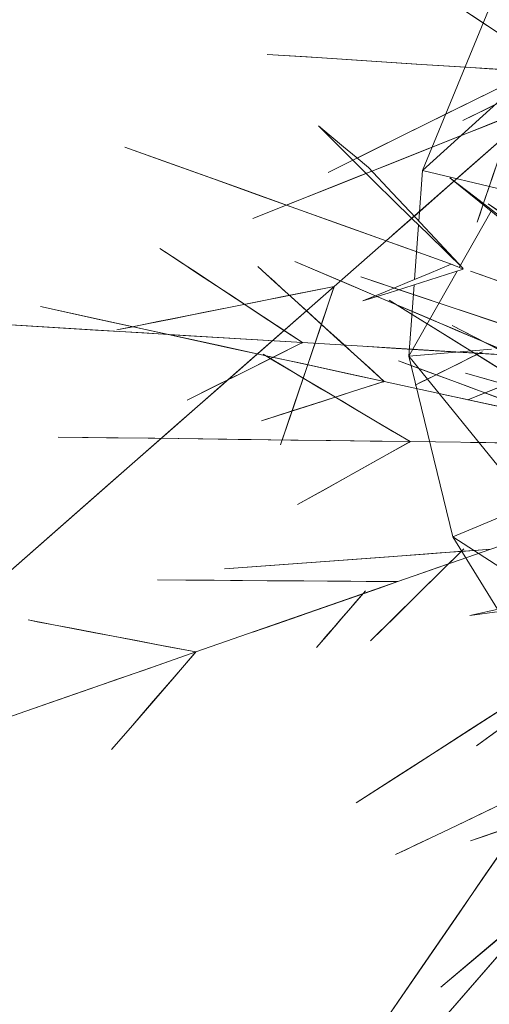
# Model space of a CAD drawing. Header units: centimetres. Extents: x 511 to 2122, y 723 to 1373.
# Tile 32 of 89: x 1352 to 1365, y 979 to 1008. Entities that reach past the tile are written whole.
import ezdxf

# ---------------------------------------------------------------- set-up
doc = ezdxf.new("R2010")
doc.units = ezdxf.units.CM
doc.layers.add('A-DETL-GENF', color=92, linetype='Continuous', lineweight=18)
doc.layers.add('G-IMPT', color=8, linetype='Continuous', lineweight=18)

# ---------------------------------------------------------------- blocks, each defined once
blk = doc.blocks.new('Vegetação 69 - Tree_Bamboo26_DWG-477148-PROJETO_TÉRREO')
at = {"layer": 'G-IMPT'}
for p, q in [((55.728, -34.342), (58.178, -24.84)), ((49.683, -29.289), (53.475, -25.707)), ((49.764, -26.913), (53.475, -25.707)), ((53.475, -25.707), (62.004, -25.707)), ((53.475, -25.707), (54.071, -29.467)), ((54.071, -29.467), (62.004, -25.707)), ((62.004, -25.707), (61.409, -29.467)), ((62.004, -25.707), (65.126, -26.721)), ((62.004, -25.707), (65.266, -28.788)), ((65.357, -26.796), (67.738, -27.57)), ((67.907, -27.625), (70.116, -28.343)), ((68.387, -31.735), (70.116, -28.343)), ((70.116, -28.343), (77.016, -33.356)), ((70.116, -28.343), (74.324, -36.048)), ((65.405, -28.919), (67.564, -30.958)), ((61.421, -35.002), (65.122, -29.39))]:
    blk.add_line(p, q, dxfattribs=at)
at = {"layer": 'G-IMPT', "flags": 128}
for points in [[(50.437, -5.755), (50.225, -3.555), (50.013, -1.355), (49.801, 0.845), (49.59, 3.045)], [(49.59, 3.045), (49.853, 0.307), (50.117, -2.432), (50.381, -5.17), (50.644, -7.908)], [(61.537, -14.766), (60.209, -12.224), (58.88, -9.683), (57.551, -7.141), (56.223, -4.6)], [(56.223, -4.6), (57.876, -7.763), (59.53, -10.927), (61.184, -14.09), (62.838, -17.254)], [(51.135, -13.009), (50.961, -11.195), (50.786, -9.382), (50.612, -7.568), (50.437, -5.755)], [(68.53, -5.709), (67.717, -8.337), (66.903, -10.965), (66.09, -13.593), (65.276, -16.221)], [(65.916, -14.154), (66.569, -12.043), (67.223, -9.931), (67.876, -7.82), (68.53, -5.709)], [(52.663, -9.659), (53.094, -8.715), (53.524, -7.771), (53.954, -6.827), (54.385, -5.883)], [(54.385, -5.883), (54.172, -6.348), (53.96, -6.814), (53.748, -7.279), (53.536, -7.745)], [(50.644, -7.908), (50.767, -9.183), (50.89, -10.459), (51.013, -11.734), (51.135, -13.009)], [(53.536, -7.745), (52.936, -9.061), (52.336, -10.378), (51.736, -11.694), (51.136, -13.011)], [(47.704, -8.2), (48.552, -9.389), (49.4, -10.577), (50.248, -11.766), (51.096, -12.955)], [(51.136, -13.011), (50.278, -11.808), (49.42, -10.605), (48.562, -9.403), (47.704, -8.2)], [(62.205, -9.22), (61.519, -11.884), (60.832, -14.548), (60.145, -17.212), (59.458, -19.876)], [(59.998, -17.781), (60.55, -15.641), (61.102, -13.501), (61.654, -11.36), (62.205, -9.22)], [(51.136, -13.011), (51.518, -12.173), (51.9, -11.335), (52.282, -10.497), (52.663, -9.659)], [(68.21, -9.845), (67.004, -12.318), (65.798, -14.791), (64.592, -17.263), (63.386, -19.736)], [(64.334, -17.791), (65.303, -15.805), (66.272, -13.818), (67.241, -11.832), (68.21, -9.845)], [(53.128, -18.593), (53.536, -16.966), (53.945, -15.338), (54.354, -13.71), (54.763, -12.083)], [(54.763, -12.083), (54.446, -13.345), (54.129, -14.608), (53.812, -15.87), (53.495, -17.133)], [(51.096, -12.955), (51.106, -12.969), (51.116, -12.983), (51.126, -12.997), (51.136, -13.011)], [(52.763, -29.91), (52.509, -27.271), (52.076, -22.779), (51.136, -13.011)], [(66.12, -18.373), (66.177, -17.028), (66.233, -15.683), (66.29, -14.338), (66.346, -12.992)], [(66.346, -12.992), (66.318, -13.656), (66.29, -14.319), (66.263, -14.982), (66.235, -15.645)], [(63.761, -21.116), (64.3, -19.375), (64.838, -17.635), (65.377, -15.894), (65.916, -14.154)], [(65.919, -23.146), (64.823, -21.051), (63.728, -18.956), (62.633, -16.861), (61.537, -14.766)], [(36.682, -21.938), (35.21, -20.289), (33.739, -18.64), (32.267, -16.991), (30.796, -15.342)], [(30.796, -15.342), (32.627, -17.395), (34.459, -19.447), (36.291, -21.5), (38.122, -23.553)], [(54.53, -15.194), (54.15, -17.464), (53.77, -19.735), (53.39, -22.006), (53.01, -24.276)], [(53.281, -22.657), (53.593, -20.792), (53.905, -18.926), (54.218, -17.06), (54.53, -15.194)], [(74.398, -15.329), (72.87, -17.646), (71.342, -19.963), (69.814, -22.279), (68.286, -24.596)], [(69.686, -22.469), (70.864, -20.684), (72.042, -18.899), (73.22, -17.114), (74.398, -15.329)], [(51.99, -21.883), (51.843, -20.355), (51.696, -18.827), (51.549, -17.299), (51.402, -15.77)], [(51.402, -15.77), (51.509, -16.885), (51.616, -17.999), (51.724, -19.114), (51.831, -20.229)], [(62.451, -15.355), (62.775, -16.779), (63.098, -18.203), (63.422, -19.627), (63.745, -21.051)], [(63.76, -21.118), (63.433, -19.677), (63.106, -18.236), (62.778, -16.796), (62.451, -15.355)], [(66.235, -15.645), (66.156, -17.521), (66.077, -19.397), (65.999, -21.273), (65.92, -23.149)], [(66.463, -18.615), (67.224, -17.91), (67.986, -17.205), (68.747, -16.5), (69.508, -15.795)], [(69.508, -15.795), (69.133, -16.143), (68.758, -16.49), (68.382, -16.838), (68.007, -17.186)], [(65.276, -16.221), (64.897, -17.444), (64.518, -18.668), (64.14, -19.892), (63.761, -21.116)], [(35.808, -25.273), (34.371, -23.243), (32.934, -21.214), (31.498, -19.185), (30.061, -17.156)], [(30.061, -17.156), (31.849, -19.681), (33.638, -22.207), (35.426, -24.733), (37.214, -27.259)], [(53.495, -17.133), (53.14, -18.544), (52.785, -19.956), (52.431, -21.367), (52.076, -22.779)], [(62.838, -17.254), (63.608, -18.727), (64.378, -20.2), (65.148, -21.673), (65.919, -23.146)], [(68.007, -17.186), (66.945, -18.169), (65.884, -19.152), (64.822, -20.135), (63.76, -21.118)], [(58.179, -24.838), (58.633, -23.073), (59.088, -21.309), (59.543, -19.545), (59.998, -17.781)], [(61.139, -24.341), (61.938, -22.704), (62.737, -21.066), (63.535, -19.429), (64.334, -17.791)], [(45.812, -27.602), (45.025, -25.328), (44.239, -23.055), (43.452, -20.781), (42.666, -18.507)], [(42.666, -18.507), (43.687, -21.458), (44.708, -24.408), (45.73, -27.359), (46.751, -30.309)], [(50.768, -19.476), (50.581, -19.215), (50.394, -18.953), (50.207, -18.691), (50.02, -18.429)], [(50.02, -18.429), (50.519, -19.128), (51.018, -19.828), (51.517, -20.527), (52.016, -21.226)], [(60.726, -18.448), (60.828, -19.905), (60.93, -21.361), (61.032, -22.818), (61.134, -24.275)], [(61.139, -24.344), (61.036, -22.87), (60.932, -21.396), (60.829, -19.922), (60.726, -18.448)], [(65.92, -23.149), (65.97, -21.955), (66.02, -20.761), (66.07, -19.567), (66.12, -18.373)], [(52.076, -22.779), (52.339, -21.732), (52.602, -20.686), (52.865, -19.64), (53.128, -18.593)], [(63.76, -21.118), (64.436, -20.492), (65.112, -19.866), (65.787, -19.241), (66.463, -18.615)], [(56.595, -19.146), (56.986, -20.553), (57.377, -21.96), (57.769, -23.367), (58.16, -24.773)], [(58.178, -24.84), (57.782, -23.416), (57.387, -21.993), (56.991, -20.57), (56.595, -19.146)], [(59.446, -19.04), (61.045, -20.055), (62.645, -21.07), (64.245, -22.086), (65.845, -23.101)], [(65.92, -23.149), (64.302, -22.122), (62.683, -21.094), (61.064, -20.067), (59.446, -19.04)], [(60.758, -22.211), (61.485, -21.47), (62.212, -20.729), (62.938, -19.989), (63.665, -19.248)], [(63.665, -19.248), (63.307, -19.613), (62.948, -19.979), (62.59, -20.344), (62.232, -20.709)], [(40.786, -23.771), (40.574, -22.755), (40.363, -21.739), (40.152, -20.723), (39.941, -19.708)], [(39.941, -19.708), (40.045, -20.208), (40.149, -20.709), (40.253, -21.21), (40.357, -21.711)], [(51.913, -21.082), (51.627, -20.681), (51.34, -20.279), (51.054, -19.878), (50.768, -19.476)], [(63.386, -19.736), (62.824, -20.887), (62.263, -22.039), (61.701, -23.19), (61.139, -24.341)], [(37.971, -29.176), (36.862, -26.95), (35.752, -24.725), (34.643, -22.5), (33.533, -20.275)], [(33.533, -20.275), (34.914, -23.045), (36.295, -25.814), (37.676, -28.584), (39.057, -31.354)], [(51.831, -20.229), (51.951, -21.478), (52.071, -22.727), (52.192, -23.976), (52.312, -25.226)], [(59.458, -19.876), (59.138, -21.116), (58.818, -22.357), (58.498, -23.597), (58.179, -24.838)], [(64.192, -22.284), (65.053, -21.703), (65.913, -21.123), (66.773, -20.543), (67.633, -19.963)], [(67.633, -19.963), (67.209, -20.249), (66.785, -20.535), (66.361, -20.821), (65.937, -21.107)], [(71.04, -28.888), (70.737, -26.731), (70.434, -24.575), (70.131, -22.419), (69.828, -20.262)], [(69.828, -20.262), (70.063, -21.935), (70.298, -23.607), (70.533, -25.28), (70.768, -26.953)], [(62.232, -20.709), (61.218, -21.742), (60.205, -22.774), (59.192, -23.807), (58.178, -24.84)], [(52.819, -26.073), (52.048, -24.784), (51.276, -23.495), (50.505, -22.207), (49.734, -20.918)], [(49.734, -20.918), (50.144, -21.603), (50.553, -22.287), (50.963, -22.971), (51.372, -23.656)], [(52.016, -21.226), (51.99, -21.19), (51.964, -21.154), (51.939, -21.118), (51.913, -21.082)], [(58.74, -37.336), (59.524, -34.803), (60.859, -30.492), (63.76, -21.118)], [(65.937, -21.107), (64.737, -21.916), (63.538, -22.725), (62.338, -23.534), (61.139, -24.344)], [(63.745, -21.051), (63.749, -21.067), (63.753, -21.084), (63.757, -21.101), (63.76, -21.118)], [(63.444, -27.036), (64.449, -25.693), (65.454, -24.349), (66.459, -23.005), (67.465, -21.661)], [(67.465, -21.661), (66.685, -22.704), (65.905, -23.746), (65.125, -24.788), (64.346, -25.831)], [(41.534, -27.376), (40.321, -26.017), (39.108, -24.657), (37.895, -23.298), (36.682, -21.938)], [(40.357, -21.711), (40.652, -23.128), (40.946, -24.544), (41.241, -25.961), (41.535, -27.378)], [(52.312, -25.226), (52.232, -24.39), (52.151, -23.554), (52.071, -22.719), (51.99, -21.883)], [(58.178, -24.84), (58.823, -24.183), (59.468, -23.525), (60.113, -22.868), (60.758, -22.211)], [(61.139, -24.344), (61.902, -23.829), (62.666, -23.314), (63.429, -22.799), (64.192, -22.284)], [(65.59, -28.681), (66.614, -27.128), (67.638, -25.575), (68.662, -24.022), (69.686, -22.469)], [(52.509, -27.271), (52.702, -26.117), (52.895, -24.964), (53.088, -23.811), (53.281, -22.657)], [(76.985, -22.68), (76.302, -24.86), (75.619, -27.04), (74.936, -29.22), (74.253, -31.399)], [(74.79, -29.685), (75.339, -27.934), (75.888, -26.183), (76.437, -24.431), (76.985, -22.68)], [(40.165, -27.839), (40.057, -26.677), (39.949, -25.515), (39.841, -24.353), (39.733, -23.19)], [(39.733, -23.19), (39.786, -23.763), (39.84, -24.336), (39.893, -24.91), (39.946, -25.483)], [(65.845, -23.101), (65.864, -23.113), (65.882, -23.125), (65.901, -23.137), (65.92, -23.149)], [(76.127, -42.672), (74.533, -39.623), (71.819, -34.433), (65.92, -23.149)], [(38.122, -23.553), (38.975, -24.508), (39.828, -25.464), (40.681, -26.42), (41.534, -27.376)], [(41.535, -27.378), (41.348, -26.476), (41.16, -25.574), (40.973, -24.673), (40.786, -23.771)], [(51.372, -23.656), (51.607, -24.048), (51.842, -24.441), (52.077, -24.833), (52.312, -25.226)], [(61.125, -29.632), (61.579, -28.166), (62.033, -26.699), (62.487, -25.233), (62.941, -23.766)], [(62.941, -23.766), (62.61, -24.836), (62.278, -25.905), (61.947, -26.975), (61.616, -28.045)], [(53.01, -24.276), (52.885, -25.025), (52.759, -25.774), (52.634, -26.522), (52.509, -27.271)], [(53.696, -39.602), (54.859, -37.219), (56.837, -33.163), (61.139, -24.344)], [(61.134, -24.275), (61.135, -24.292), (61.136, -24.309), (61.137, -24.326), (61.139, -24.344)], [(64.959, -24.269), (65.041, -25.471), (65.123, -26.673), (65.204, -27.876), (65.286, -29.078)], [(65.641, -28.603), (65.47, -27.519), (65.3, -26.436), (65.13, -25.352), (64.959, -24.269)], [(69.083, -26.728), (70.122, -26.095), (71.16, -25.463), (72.199, -24.83), (73.238, -24.197)], [(73.238, -24.197), (72.639, -24.64), (72.04, -25.083), (71.442, -25.526), (70.843, -25.969)], [(73.209, -33.699), (72.673, -31.304), (72.138, -28.908), (71.602, -26.512), (71.066, -24.116)], [(71.066, -24.116), (71.718, -27.032), (72.37, -29.947), (73.021, -32.862), (73.673, -35.778)], [(46.442, -30.702), (45.809, -29.148), (45.177, -27.593), (44.544, -26.039), (43.912, -24.485)], [(43.912, -24.485), (44.403, -25.69), (44.893, -26.896), (45.384, -28.102), (45.874, -29.307)], [(58.16, -24.773), (58.164, -24.79), (58.169, -24.807), (58.174, -24.823), (58.178, -24.84)], [(66.049, -24.441), (64.822, -26.389), (63.596, -28.337), (62.369, -30.286), (61.142, -32.234)], [(62.017, -30.845), (63.025, -29.244), (64.033, -27.643), (65.041, -26.042), (66.049, -24.441)], [(68.286, -24.596), (67.612, -25.617), (66.938, -26.639), (66.264, -27.66), (65.59, -28.681)], [(52.312, -25.226), (52.439, -25.438), (52.565, -25.649), (52.692, -25.861), (52.819, -26.073)], [(58.145, -30.767), (59.085, -29.376), (60.025, -27.986), (60.965, -26.596), (61.904, -25.205)], [(61.904, -25.205), (61.175, -26.284), (60.446, -27.362), (59.717, -28.441), (58.988, -29.519)], [(49.2, -31.057), (49.346, -29.697), (49.493, -28.337), (49.64, -26.976), (49.786, -25.616)], [(49.786, -25.616), (49.772, -26.454), (49.757, -27.291), (49.743, -28.129), (49.728, -28.967)], [(59.92, -30.144), (61.119, -28.97), (62.318, -27.796), (63.517, -26.621), (64.716, -25.447)], [(60.926, -26.94), (60.854, -26.627), (60.783, -26.313), (60.712, -25.999), (60.641, -25.685)], [(60.641, -25.685), (60.831, -26.523), (61.021, -27.361), (61.212, -28.199), (61.402, -29.036)], [(64.716, -25.447), (63.786, -26.358), (62.856, -27.269), (61.926, -28.179), (60.996, -29.09)], [(64.346, -25.831), (63.474, -26.996), (62.602, -28.161), (61.73, -29.326), (60.859, -30.492)], [(70.843, -25.969), (69.464, -26.747), (68.084, -27.526), (66.705, -28.304), (65.325, -29.082)], [(71.279, -33.399), (70.356, -31.633), (69.433, -29.868), (68.51, -28.102), (67.587, -26.337)], [(67.587, -26.337), (68.26, -27.624), (68.933, -28.912), (69.606, -30.2), (70.279, -31.487)], [(57.231, -32.355), (57.904, -30.975), (58.577, -29.595), (59.25, -28.215), (59.923, -26.835)], [(59.923, -26.835), (59.433, -27.841), (58.942, -28.848), (58.451, -29.854), (57.96, -30.861)], [(60.859, -30.492), (61.505, -29.628), (62.151, -28.764), (62.797, -27.9), (63.444, -27.036)], [(61.363, -28.864), (61.253, -28.383), (61.144, -27.902), (61.035, -27.421), (60.926, -26.94)], [(65.325, -29.082), (66.265, -28.493), (67.204, -27.905), (68.144, -27.316), (69.083, -26.728)], [(70.768, -26.953), (71.031, -28.823), (71.294, -30.693), (71.557, -32.563), (71.819, -34.433)], [(55.953, -33.471), (56.336, -31.984), (56.72, -30.497), (57.103, -29.011), (57.486, -27.524)], [(57.486, -27.524), (57.207, -28.608), (56.927, -29.693), (56.648, -30.777), (56.368, -31.861)], [(62.892, -27.978), (61.382, -29.715), (59.871, -31.453), (58.361, -33.19), (56.851, -34.928)], [(57.927, -33.689), (59.168, -32.261), (60.41, -30.834), (61.651, -29.406), (62.892, -27.978)], [(60.272, -33.817), (60.058, -32.331), (59.844, -30.844), (59.63, -29.358), (59.416, -27.871)], [(59.416, -27.871), (59.529, -28.661), (59.643, -29.45), (59.757, -30.24), (59.871, -31.029)], [(60.624, -28.05), (59.491, -30.055), (58.359, -32.059), (57.227, -34.064), (56.095, -36.068)], [(56.902, -34.639), (57.832, -32.992), (58.763, -31.345), (59.693, -29.697), (60.624, -28.05)], [(61.616, -28.045), (61.245, -29.244), (60.874, -30.442), (60.503, -31.641), (60.132, -32.84)], [(61.402, -29.036), (61.392, -28.993), (61.382, -28.95), (61.372, -28.907), (61.363, -28.864)], [(65.286, -29.078), (65.375, -28.959), (65.464, -28.84), (65.552, -28.721), (65.641, -28.603)], [(71.819, -34.433), (71.625, -33.047), (71.43, -31.66), (71.235, -30.274), (71.04, -28.888)], [(60.996, -29.09), (59.956, -30.108), (58.917, -31.127), (57.877, -32.145), (56.837, -33.163)], [(61.407, -35.024), (62.256, -33.736), (63.126, -32.416), (63.996, -31.097), (64.867, -29.777)], [(64.867, -29.777), (64.169, -30.835), (63.471, -31.893), (62.773, -32.951), (62.076, -34.01)], [(64.041, -33.659), (65.404, -32.614), (66.768, -31.568), (68.132, -30.523), (69.495, -29.477)], [(69.495, -29.477), (68.376, -30.382), (67.257, -31.286), (66.137, -32.19), (65.018, -33.095)], [(72.981, -35.46), (73.433, -34.016), (73.885, -32.572), (74.338, -31.129), (74.79, -29.685)], [(68.634, -31.102), (68.281, -30.878), (67.929, -30.654), (67.576, -30.431), (67.224, -30.207)], [(67.224, -30.207), (68.165, -30.804), (69.106, -31.402), (70.048, -31.999), (70.989, -32.596)], [(71.91, -30.672), (72.174, -31.856), (72.439, -33.039), (72.703, -34.222), (72.968, -35.405)], [(72.98, -35.461), (72.713, -34.264), (72.445, -33.067), (72.177, -31.87), (71.91, -30.672)], [(67.926, -30.895), (66.124, -32.544), (64.323, -34.194), (62.522, -35.843), (60.72, -37.493)], [(62.31, -35.853), (63.714, -34.614), (65.118, -33.374), (66.522, -32.134), (67.926, -30.895)], [(70.795, -32.473), (70.255, -32.13), (69.714, -31.788), (69.174, -31.445), (68.634, -31.102)], [(75.232, -33.391), (75.866, -32.808), (76.5, -32.225), (77.134, -31.642), (77.768, -31.058)], [(70.279, -31.487), (71.034, -32.93), (71.788, -34.374), (72.543, -35.817), (73.297, -37.26)], [(74.253, -31.399), (73.935, -32.414), (73.617, -33.429), (73.299, -34.445), (72.981, -35.46)], [(76.518, -32.208), (75.633, -33.022), (74.749, -33.835), (73.865, -34.648), (72.98, -35.461)]]:
    blk.add_lwpolyline(points, dxfattribs=at)
blk = doc.blocks.new('Vegetação 69 - Vegetação 69-476257-PROJETO_TÉRREO')
at = {"xscale": 0.6422813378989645, "yscale": 0.6422813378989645, "zscale": 0.6422813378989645}
blk.add_blockref('Vegetação 69 - Tree_Bamboo26_DWG-477148-PROJETO_TÉRREO', (-33.484, 17.562), dxfattribs=at)

msp = doc.modelspace()

# ---------------------------------------------------------------- block references
at = {"layer": 'A-DETL-GENF', "rotation": 103.707726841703}
msp.add_blockref('Vegetação 69 - Vegetação 69-476257-PROJETO_TÉRREO', (1365.59, 991.882), dxfattribs=at)

doc.saveas('drawing.dxf')
